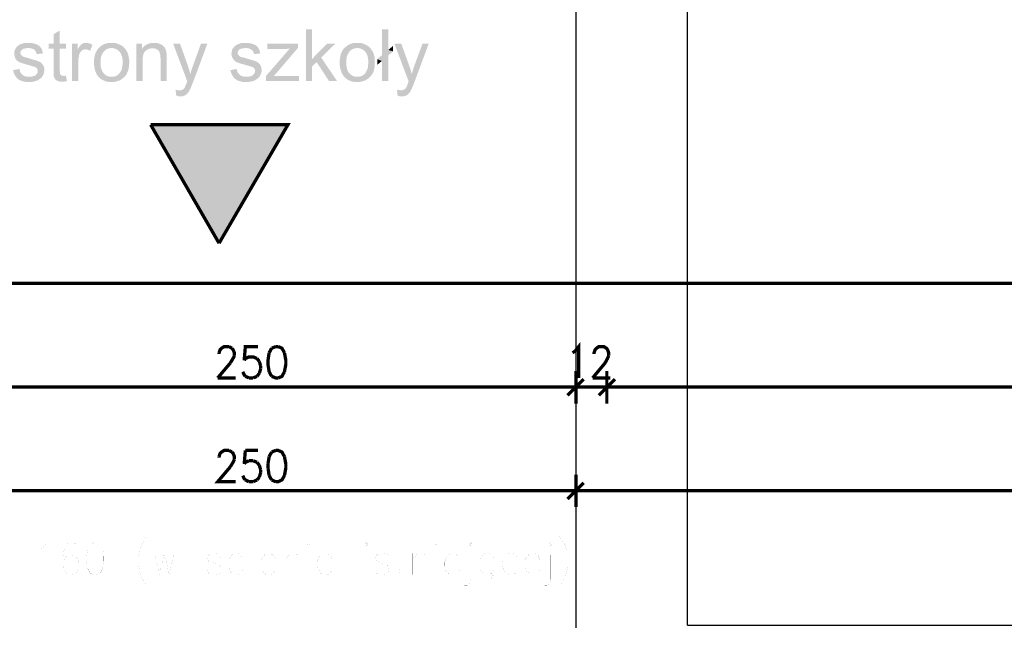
# Model space of a CAD drawing. Header units: millimetres. Extents: x -14047 to 49934, y -21523 to 14989.
# Tile 158 of 201: x 1256 to 1636, y 6980 to 7213. Entities that reach past the tile are written whole.
import ezdxf

# ---------------------------------------------------------------- set-up
doc = ezdxf.new("R2010")
doc.units = ezdxf.units.MM
doc.layers.add('H', color=7, linetype='Continuous')
doc.layers.add('P', color=7, linetype='Continuous')

msp = doc.modelspace()

# ---------------------------------------------------------------- hatches: boundary and pattern name
at = {"layer": 'H', "linetype": 'Continuous'}
for points in [[(1269.277, 7191.73), (1269.277, 7192.17), (1269.187, 7192.7), (1269.187, 7193.32), (1269.187, 7202.314), (1267.337, 7202.314), (1267.337, 7204.254), (1269.187, 7204.254), (1269.187, 7207.868), (1271.572, 7209.278), (1271.572, 7204.254), (1274.041, 7204.254), (1274.041, 7202.314), (1271.572, 7202.314), (1271.572, 7193.845), (1271.657, 7193.23), (1271.657, 7192.7), (1271.747, 7192.525), (1272.012, 7192.085), (1272.186, 7191.995), (1272.541, 7191.905), (1272.981, 7191.82)], [(1366.544, 7189.791), (1366.544, 7209.718), (1368.923, 7209.718), (1368.923, 7198.344), (1370.688, 7197.11), (1368.923, 7195.525), (1368.923, 7189.791)], [(1395.82, 7189.791), (1395.82, 7197.55), (1394.055, 7198.254), (1395.82, 7199.754), (1395.82, 7209.718), (1398.29, 7209.718), (1398.29, 7201.784), (1400.139, 7201.254), (1398.29, 7199.669), (1398.29, 7189.791)], [(1262.663, 7200.194), (1262.573, 7200.639), (1262.398, 7201.079), (1262.133, 7201.519), (1261.868, 7201.784), (1261.428, 7202.139), (1260.988, 7202.314), (1260.548, 7202.399), (1260.018, 7202.489), (1259.488, 7202.579), (1254.729, 7202.579), (1254.994, 7203.019), (1255.344, 7203.284), (1255.699, 7203.549), (1256.049, 7203.814), (1256.404, 7203.989), (1256.934, 7204.164), (1257.199, 7204.254), (1257.723, 7204.429), (1258.168, 7204.429), (1258.608, 7204.519), (1259.138, 7204.519), (1259.313, 7204.519), (1259.843, 7204.519), (1260.373, 7204.519), (1260.898, 7204.429), (1261.343, 7204.344), (1261.783, 7204.254), (1262.223, 7204.079), (1262.838, 7203.899), (1263.283, 7203.634), (1263.723, 7203.369), (1263.988, 7203.019), (1264.253, 7202.754), (1264.518, 7202.399), (1264.692, 7201.959), (1264.867, 7201.519), (1264.957, 7201.079), (1265.132, 7200.459)], [(1276.331, 7189.791), (1276.331, 7204.254), (1278.536, 7204.254), (1278.536, 7202.049), (1281.535, 7202.049), (1281.095, 7201.959), (1280.565, 7201.874), (1280.21, 7201.609), (1279.77, 7201.254), (1279.506, 7200.904), (1279.241, 7200.459), (1279.156, 7200.194), (1279.066, 7199.754), (1278.976, 7199.314), (1278.891, 7198.784), (1278.801, 7198.344), (1278.801, 7197.814), (1278.801, 7197.375), (1278.801, 7189.791)], [(1283.3, 7201.519), (1282.855, 7201.694), (1282.415, 7201.874), (1281.975, 7201.959), (1281.535, 7202.049), (1278.536, 7202.049), (1278.801, 7202.579), (1279.156, 7203.019), (1279.421, 7203.459), (1279.68, 7203.724), (1280.035, 7203.989), (1280.475, 7204.344), (1280.915, 7204.429), (1281.445, 7204.519), (1281.62, 7204.519), (1282.065, 7204.519), (1282.595, 7204.429), (1283.035, 7204.344), (1283.475, 7204.164), (1283.915, 7203.899), (1284.18, 7203.724)], [(1286.65, 7191.38), (1286.385, 7191.645), (1286.12, 7191.995), (1285.855, 7192.35), (1285.68, 7192.79), (1285.505, 7193.14), (1285.325, 7193.585), (1285.15, 7194.025), (1284.975, 7194.995), (1284.885, 7195.525), (1284.795, 7196.05), (1284.795, 7196.58), (1284.795, 7197.55), (1284.795, 7198.079), (1284.885, 7198.609), (1284.975, 7199.139), (1285.06, 7199.579), (1285.24, 7200.109), (1285.325, 7200.459), (1285.505, 7200.904), (1285.77, 7201.344), (1285.945, 7201.694), (1286.21, 7202.049), (1286.475, 7202.399), (1286.74, 7202.664), (1286.999, 7202.929), (1287.354, 7203.194), (1287.794, 7203.549), (1288.149, 7203.724), (1288.589, 7203.989), (1289.029, 7204.164), (1289.469, 7204.254), (1289.914, 7204.429), (1290.439, 7204.429), (1290.884, 7204.519), (1291.409, 7204.519), (1291.589, 7204.519), (1292.119, 7204.519), (1292.559, 7204.519), (1293.089, 7204.429), (1293.529, 7204.344), (1293.969, 7204.164), (1294.408, 7203.989), (1294.848, 7203.814), (1295.203, 7203.634), (1295.643, 7203.369), (1295.998, 7203.109), (1296.348, 7202.754), (1296.438, 7202.579), (1291.589, 7202.579), (1291.059, 7202.489), (1290.619, 7202.399), (1290.174, 7202.314), (1289.734, 7202.139), (1289.384, 7201.874), (1289.029, 7201.609), (1288.679, 7201.254), (1288.234, 7200.814), (1288.059, 7200.459), (1287.884, 7200.109), (1287.709, 7199.669), (1287.529, 7199.224), (1287.444, 7198.784), (1287.354, 7198.254), (1287.354, 7197.73), (1287.354, 7197.11), (1287.354, 7196.405), (1287.354, 7195.875), (1287.444, 7195.345), (1287.529, 7194.82), (1287.709, 7194.375), (1287.794, 7193.935), (1287.969, 7193.585), (1288.234, 7193.23), (1288.414, 7192.965), (1288.854, 7192.525), (1289.204, 7192.17), (1289.649, 7191.905), (1289.999, 7191.73), (1290.439, 7191.555), (1290.969, 7191.465), (1291.409, 7191.465), (1291.589, 7191.465)], [(1301.113, 7189.791), (1301.113, 7204.254), (1303.317, 7204.254), (1303.317, 7202.224), (1305.522, 7201.959), (1305.167, 7201.784), (1304.727, 7201.519), (1304.462, 7201.169), (1304.197, 7200.904), (1304.022, 7200.549), (1303.842, 7200.109), (1303.757, 7199.669), (1303.667, 7199.139), (1303.582, 7198.609), (1303.582, 7197.994), (1303.582, 7189.791)], [(1305.522, 7201.959), (1303.317, 7202.224), (1303.582, 7202.579), (1303.932, 7202.929), (1304.197, 7203.284), (1304.552, 7203.549), (1304.992, 7203.814), (1305.342, 7203.989), (1305.787, 7204.164), (1306.227, 7204.344), (1306.667, 7204.429), (1307.107, 7204.519), (1307.637, 7204.519), (1307.902, 7204.519), (1308.432, 7204.519), (1308.962, 7204.519), (1309.401, 7204.429), (1309.841, 7204.254), (1310.281, 7204.079), (1310.811, 7203.899), (1311.251, 7203.549), (1311.606, 7203.284), (1311.871, 7202.929), (1312.221, 7202.489), (1307.372, 7202.399), (1306.932, 7202.399), (1306.402, 7202.314), (1305.962, 7202.224)], [(1320.775, 7189.701), (1315.311, 7204.254), (1317.955, 7204.254), (1320.95, 7195.875), (1321.13, 7195.345), (1321.215, 7194.905), (1321.395, 7194.465), (1321.57, 7194.025), (1321.835, 7193.055), (1321.92, 7192.615), (1322.01, 7192.525)], [(1321.66, 7186.266), (1317.69, 7186.266), (1318.22, 7186.266), (1318.66, 7186.351), (1319.01, 7186.526), (1319.365, 7186.791), (1319.715, 7187.146), (1319.895, 7187.586), (1320.07, 7187.941), (1320.335, 7188.471), (1320.51, 7189.086), (1320.69, 7189.526), (1320.775, 7189.701), (1322.01, 7192.525), (1322.185, 7193.405), (1322.365, 7193.935), (1322.63, 7194.82), (1322.98, 7195.7), (1326.064, 7204.254), (1328.534, 7204.254), (1323.07, 7189.526), (1322.805, 7188.911), (1322.54, 7188.291), (1322.365, 7187.761), (1322.185, 7187.321), (1322.01, 7186.971), (1321.835, 7186.616)], [(1346.526, 7200.194), (1346.436, 7200.639), (1346.262, 7201.079), (1345.997, 7201.519), (1345.642, 7201.784), (1345.202, 7202.139), (1344.852, 7202.314), (1344.322, 7202.399), (1343.882, 7202.489), (1343.352, 7202.579), (1338.503, 7202.579), (1338.853, 7203.019), (1339.207, 7203.284), (1339.472, 7203.549), (1339.822, 7203.814), (1340.262, 7203.989), (1340.707, 7204.164), (1341.057, 7204.254), (1341.497, 7204.429), (1341.937, 7204.429), (1342.467, 7204.519), (1342.997, 7204.519), (1343.172, 7204.519), (1343.702, 7204.519), (1344.232, 7204.519), (1344.672, 7204.429), (1345.202, 7204.344), (1345.642, 7204.254), (1345.997, 7204.079), (1346.701, 7203.899), (1347.141, 7203.634), (1347.496, 7203.369), (1347.846, 7203.019), (1348.026, 7202.754), (1348.286, 7202.399), (1348.466, 7201.959), (1348.641, 7201.519), (1348.816, 7201.079), (1348.906, 7200.459)], [(1351.641, 7202.224), (1351.641, 7204.254), (1363.454, 7204.254), (1363.454, 7202.579), (1360.28, 7202.314), (1359.755, 7202.314), (1359.225, 7202.224), (1358.785, 7202.224), (1358.255, 7202.224), (1357.81, 7202.224), (1357.55, 7202.224)], [(1375.448, 7189.791), (1370.688, 7197.11), (1368.923, 7198.344), (1374.743, 7204.254), (1377.917, 7204.254), (1372.453, 7198.874), (1378.537, 7189.791)], [(1381.447, 7191.38), (1381.182, 7191.645), (1380.917, 7191.995), (1380.652, 7192.35), (1380.477, 7192.79), (1380.212, 7193.14), (1380.122, 7193.585), (1379.947, 7194.025), (1379.682, 7194.995), (1379.682, 7195.525), (1379.592, 7196.05), (1379.592, 7196.58), (1379.592, 7197.55), (1379.592, 7198.079), (1379.682, 7198.609), (1379.772, 7199.139), (1379.857, 7199.579), (1379.947, 7200.109), (1380.122, 7200.459), (1380.297, 7200.904), (1380.477, 7201.344), (1380.742, 7201.694), (1380.917, 7202.049), (1381.182, 7202.399), (1381.532, 7202.664), (1381.797, 7202.929), (1382.152, 7203.194), (1382.502, 7203.549), (1382.947, 7203.724), (1383.387, 7203.989), (1383.826, 7204.164), (1384.266, 7204.254), (1384.706, 7204.429), (1385.151, 7204.429), (1385.676, 7204.519), (1386.121, 7204.519), (1386.381, 7204.519), (1386.826, 7204.519), (1387.356, 7204.519), (1387.881, 7204.429), (1388.326, 7204.344), (1388.766, 7204.164), (1389.206, 7203.989), (1389.556, 7203.814), (1390.001, 7203.634), (1390.351, 7203.369), (1390.706, 7203.109), (1391.055, 7202.754), (1391.235, 7202.579), (1386.381, 7202.579), (1385.856, 7202.489), (1385.411, 7202.399), (1384.971, 7202.314), (1384.531, 7202.139), (1384.091, 7201.874), (1383.736, 7201.609), (1383.387, 7201.254), (1383.032, 7200.814), (1382.857, 7200.459), (1382.592, 7200.109), (1382.502, 7199.669), (1382.327, 7199.224), (1382.237, 7198.784), (1382.152, 7198.254), (1382.062, 7197.73), (1382.062, 7197.11), (1382.062, 7196.405), (1382.152, 7195.875), (1382.237, 7195.345), (1382.327, 7194.82), (1382.417, 7194.375), (1382.592, 7193.935), (1382.767, 7193.585), (1382.947, 7193.23), (1383.207, 7192.965), (1383.651, 7192.525), (1384.001, 7192.17), (1384.356, 7191.905), (1384.796, 7191.73), (1385.236, 7191.555), (1385.676, 7191.465), (1386.206, 7191.465), (1386.381, 7191.465)], [(1406.138, 7189.701), (1400.669, 7204.254), (1403.314, 7204.254), (1406.313, 7195.875), (1406.488, 7195.345), (1406.663, 7194.905), (1406.753, 7194.465), (1406.928, 7194.025), (1407.193, 7193.055), (1407.373, 7192.615), (1407.373, 7192.525)], [(1407.018, 7186.266), (1403.049, 7186.266), (1403.579, 7186.266), (1404.109, 7186.351), (1404.374, 7186.526), (1404.814, 7186.791), (1405.079, 7187.146), (1405.344, 7187.586), (1405.519, 7187.941), (1405.694, 7188.471), (1405.958, 7189.086), (1406.048, 7189.526), (1406.138, 7189.701), (1407.373, 7192.525), (1407.633, 7193.405), (1407.723, 7193.935), (1408.078, 7194.82), (1408.343, 7195.7), (1411.518, 7204.254), (1413.897, 7204.254), (1408.428, 7189.526), (1408.163, 7188.911), (1407.988, 7188.291), (1407.723, 7187.761), (1407.548, 7187.321), (1407.373, 7186.971), (1407.193, 7186.616), (1407.108, 7186.266)], [(1264.692, 7191.29), (1259.753, 7191.465), (1260.373, 7191.465), (1260.898, 7191.555), (1261.343, 7191.645), (1261.783, 7191.82), (1262.133, 7191.995), (1262.313, 7192.085), (1262.663, 7192.525), (1262.928, 7192.875), (1263.103, 7193.32), (1263.103, 7193.76), (1263.018, 7194.2), (1262.838, 7194.64), (1262.573, 7194.905), (1262.133, 7195.17), (1261.783, 7195.345), (1261.428, 7195.435), (1260.813, 7195.61), (1259.928, 7195.875), (1259.223, 7196.05), (1258.608, 7196.23), (1258.078, 7196.405), (1257.638, 7196.495), (1257.199, 7196.67), (1256.754, 7196.845), (1256.489, 7196.935), (1256.139, 7197.02), (1255.699, 7197.285), (1255.344, 7197.55), (1254.994, 7197.904), (1254.639, 7198.254), (1254.549, 7198.434), (1254.374, 7198.874), (1254.199, 7199.314), (1254.109, 7199.754), (1254.024, 7200.284), (1254.024, 7200.904), (1254.109, 7201.344), (1254.284, 7201.784), (1254.464, 7202.224), (1254.729, 7202.579), (1259.488, 7202.579), (1258.958, 7202.489), (1258.343, 7202.489), (1257.903, 7202.314), (1257.548, 7202.224), (1257.199, 7202.049), (1256.754, 7201.609), (1256.489, 7201.254), (1256.404, 7200.814), (1256.489, 7200.194), (1256.669, 7199.844), (1257.019, 7199.489), (1257.458, 7199.224), (1257.638, 7199.139), (1257.903, 7199.049), (1258.253, 7198.964), (1259.313, 7198.699), (1259.843, 7198.519), (1260.458, 7198.344), (1260.988, 7198.169), (1261.603, 7197.994), (1262.048, 7197.904), (1262.488, 7197.73), (1262.838, 7197.64), (1263.193, 7197.465), (1263.458, 7197.375), (1263.898, 7197.2), (1264.253, 7196.935), (1264.692, 7196.58), (1264.957, 7196.23), (1265.042, 7196.05), (1265.307, 7195.7), (1265.487, 7195.26), (1265.572, 7194.82), (1265.662, 7194.29), (1265.662, 7194.025), (1265.572, 7193.495), (1265.572, 7193.055), (1265.397, 7192.615), (1265.222, 7192.17), (1264.957, 7191.73)], [(1291.589, 7189.441), (1291.059, 7189.441), (1290.529, 7189.441), (1290.089, 7189.526), (1289.649, 7189.616), (1289.119, 7189.791), (1288.764, 7189.966), (1288.324, 7190.146), (1287.884, 7190.321), (1287.529, 7190.585), (1287.179, 7190.85), (1286.825, 7191.2), (1286.65, 7191.38), (1291.589, 7191.465), (1292.029, 7191.465), (1292.559, 7191.555), (1292.999, 7191.645), (1293.439, 7191.82), (1293.794, 7192.085), (1294.144, 7192.35), (1294.498, 7192.7), (1294.848, 7193.14), (1295.113, 7193.495), (1295.293, 7193.845), (1295.468, 7194.29), (1295.553, 7194.73), (1295.643, 7195.17), (1295.733, 7195.7), (1295.818, 7196.23), (1295.818, 7196.845), (1295.818, 7197.02), (1295.818, 7197.64), (1295.818, 7198.169), (1295.733, 7198.699), (1295.643, 7199.139), (1295.468, 7199.579), (1295.293, 7200.019), (1295.113, 7200.459), (1294.938, 7200.814), (1294.673, 7201.079), (1294.319, 7201.519), (1293.879, 7201.784), (1293.529, 7202.049), (1293.089, 7202.224), (1292.644, 7202.399), (1292.204, 7202.489), (1291.764, 7202.579), (1296.438, 7202.579), (1296.788, 7202.314), (1297.053, 7201.959), (1297.493, 7201.169), (1297.673, 7200.814), (1297.848, 7200.374), (1298.023, 7199.934), (1298.113, 7199.489), (1298.203, 7198.964), (1298.288, 7198.434), (1298.378, 7197.904), (1298.378, 7197.375), (1298.378, 7196.58), (1298.288, 7196.05), (1298.288, 7195.525), (1298.203, 7194.995), (1298.113, 7194.555), (1298.023, 7194.11), (1297.938, 7193.67), (1297.758, 7193.32), (1297.583, 7192.965), (1297.318, 7192.35), (1297.053, 7191.995), (1296.703, 7191.645), (1296.348, 7191.29), (1295.998, 7190.935), (1295.643, 7190.67), (1295.293, 7190.41), (1295.113, 7190.321), (1294.673, 7190.056), (1294.234, 7189.881), (1293.794, 7189.791), (1293.349, 7189.616), (1292.824, 7189.526), (1292.379, 7189.441), (1291.854, 7189.441)], [(1310.456, 7189.791), (1310.456, 7198.609), (1310.371, 7199.139), (1310.371, 7199.669), (1310.281, 7200.194), (1310.191, 7200.549), (1310.106, 7200.814), (1309.931, 7201.254), (1309.666, 7201.609), (1309.222, 7201.874), (1308.697, 7202.224), (1308.252, 7202.314), (1307.812, 7202.399), (1307.372, 7202.399), (1312.221, 7202.489), (1312.396, 7202.049), (1312.576, 7201.609), (1312.751, 7201.079), (1312.751, 7200.724), (1312.841, 7200.284), (1312.841, 7199.844), (1312.841, 7199.224), (1312.841, 7189.791)], [(1348.466, 7191.29), (1343.617, 7191.465), (1344.142, 7191.465), (1344.672, 7191.555), (1345.202, 7191.645), (1345.557, 7191.82), (1345.907, 7191.995), (1346.087, 7192.085), (1346.436, 7192.525), (1346.701, 7192.875), (1346.876, 7193.32), (1346.966, 7193.76), (1346.876, 7194.2), (1346.701, 7194.64), (1346.347, 7194.905), (1346.172, 7195.08), (1345.997, 7195.17), (1345.642, 7195.345), (1345.202, 7195.435), (1344.672, 7195.61), (1343.702, 7195.875), (1343.087, 7196.05), (1342.467, 7196.23), (1341.937, 7196.405), (1341.412, 7196.495), (1340.967, 7196.67), (1340.617, 7196.845), (1340.262, 7196.935), (1339.997, 7197.02), (1339.472, 7197.285), (1339.117, 7197.55), (1338.763, 7197.904), (1338.503, 7198.254), (1338.413, 7198.434), (1338.148, 7198.874), (1337.973, 7199.314), (1337.883, 7199.754), (1337.793, 7200.284), (1337.883, 7200.904), (1337.973, 7201.344), (1338.058, 7201.784), (1338.238, 7202.224), (1338.503, 7202.579), (1343.352, 7202.579), (1342.732, 7202.489), (1342.202, 7202.489), (1341.762, 7202.314), (1341.322, 7202.224), (1340.967, 7202.049), (1340.527, 7201.609), (1340.352, 7201.254), (1340.177, 7200.814), (1340.262, 7200.194), (1340.527, 7199.844), (1340.792, 7199.489), (1341.232, 7199.224), (1341.412, 7199.139), (1341.677, 7199.049), (1342.027, 7198.964), (1343.172, 7198.699), (1343.617, 7198.519), (1344.232, 7198.344), (1344.852, 7198.169), (1345.377, 7197.994), (1345.822, 7197.904), (1346.262, 7197.73), (1346.701, 7197.64), (1347.056, 7197.465), (1347.231, 7197.375), (1347.671, 7197.2), (1348.111, 7196.935), (1348.466, 7196.58), (1348.731, 7196.23), (1348.906, 7196.05), (1349.081, 7195.7), (1349.261, 7195.26), (1349.346, 7194.82), (1349.436, 7194.29), (1349.436, 7194.025), (1349.436, 7193.495), (1349.346, 7193.055), (1349.171, 7192.615), (1348.996, 7192.17), (1348.731, 7191.73)], [(1351.111, 7189.791), (1351.111, 7191.73), (1360.28, 7202.314), (1363.454, 7202.579), (1355.61, 7193.405), (1354.11, 7191.73)], [(1386.381, 7189.441), (1385.856, 7189.441), (1385.326, 7189.441), (1384.796, 7189.526), (1384.356, 7189.616), (1383.916, 7189.791), (1383.472, 7189.966), (1383.032, 7190.146), (1382.682, 7190.321), (1382.327, 7190.585), (1381.977, 7190.85), (1381.622, 7191.2), (1381.447, 7191.38), (1386.381, 7191.465), (1386.826, 7191.465), (1387.266, 7191.555), (1387.706, 7191.645), (1388.146, 7191.82), (1388.586, 7192.085), (1388.941, 7192.35), (1389.296, 7192.7), (1389.646, 7193.14), (1389.821, 7193.495), (1390.001, 7193.845), (1390.176, 7194.29), (1390.351, 7194.73), (1390.441, 7195.17), (1390.531, 7195.7), (1390.531, 7196.23), (1390.616, 7196.845), (1390.616, 7197.02), (1390.616, 7197.64), (1390.531, 7198.169), (1390.441, 7198.699), (1390.351, 7199.139), (1390.266, 7199.579), (1390.086, 7200.019), (1389.911, 7200.459), (1389.646, 7200.814), (1389.381, 7201.079), (1389.031, 7201.519), (1388.676, 7201.784), (1388.236, 7202.049), (1387.881, 7202.224), (1387.441, 7202.399), (1387.001, 7202.489), (1386.471, 7202.579), (1391.235, 7202.579), (1391.5, 7202.314), (1391.76, 7201.959), (1392.29, 7201.169), (1392.47, 7200.814), (1392.645, 7200.374), (1392.73, 7199.934), (1392.91, 7199.489), (1392.995, 7198.964), (1393.085, 7198.434), (1393.085, 7197.904), (1393.085, 7197.375), (1393.085, 7196.58), (1393.085, 7196.05), (1392.995, 7195.525), (1392.995, 7194.995), (1392.91, 7194.555), (1392.82, 7194.11), (1392.645, 7193.67), (1392.555, 7193.32), (1392.38, 7192.965), (1392.025, 7192.35), (1391.76, 7191.995), (1391.5, 7191.645), (1391.145, 7191.29), (1390.791, 7190.935), (1390.441, 7190.67), (1390.001, 7190.41), (1389.821, 7190.321), (1389.381, 7190.056), (1388.941, 7189.881), (1388.501, 7189.791), (1388.061, 7189.616), (1387.616, 7189.526), (1387.091, 7189.441), (1386.646, 7189.441)], [(1400.139, 7201.254), (1398.29, 7201.784), (1400.139, 7203.369)], [(1394.055, 7196.05), (1394.055, 7198.254), (1395.82, 7197.55)], [(1259.843, 7189.441), (1259.223, 7189.441), (1258.693, 7189.441), (1258.168, 7189.526), (1257.638, 7189.616), (1257.199, 7189.791), (1256.754, 7189.881), (1256.404, 7190.056), (1255.964, 7190.231), (1255.699, 7190.495), (1255.519, 7190.585), (1255.169, 7190.85), (1254.904, 7191.2), (1254.549, 7191.555), (1254.374, 7191.995), (1254.109, 7192.35), (1253.934, 7192.79), (1253.759, 7193.32), (1253.669, 7193.845), (1253.579, 7194.025), (1256.049, 7194.465), (1256.139, 7193.935), (1256.314, 7193.495), (1256.489, 7193.055), (1256.754, 7192.7), (1257.019, 7192.35), (1257.548, 7191.995), (1257.903, 7191.73), (1258.343, 7191.645), (1258.783, 7191.555), (1259.313, 7191.465), (1259.753, 7191.465), (1264.692, 7191.29), (1264.338, 7190.935), (1263.988, 7190.67), (1263.548, 7190.41), (1263.193, 7190.146), (1262.838, 7189.966), (1262.398, 7189.881), (1261.958, 7189.701), (1261.518, 7189.616), (1261.078, 7189.526), (1260.548, 7189.441), (1260.018, 7189.441)], [(1343.617, 7189.441), (1342.997, 7189.441), (1342.467, 7189.441), (1341.937, 7189.526), (1341.497, 7189.616), (1340.967, 7189.791), (1340.617, 7189.881), (1340.177, 7190.056), (1339.822, 7190.231), (1339.472, 7190.495), (1339.292, 7190.585), (1338.943, 7190.85), (1338.678, 7191.2), (1338.413, 7191.555), (1338.148, 7191.995), (1337.973, 7192.35), (1337.793, 7192.79), (1337.618, 7193.32), (1337.443, 7193.845), (1337.443, 7194.025), (1339.822, 7194.465), (1339.912, 7193.935), (1340.087, 7193.495), (1340.262, 7193.055), (1340.527, 7192.7), (1340.882, 7192.35), (1341.322, 7191.995), (1341.762, 7191.73), (1342.117, 7191.645), (1342.647, 7191.555), (1343.172, 7191.465), (1343.617, 7191.465), (1348.466, 7191.29), (1348.111, 7190.935), (1347.761, 7190.67), (1347.406, 7190.41), (1346.966, 7190.146), (1346.701, 7189.966), (1346.262, 7189.881), (1345.822, 7189.701), (1345.377, 7189.616), (1344.852, 7189.526), (1344.407, 7189.441), (1343.882, 7189.441)], [(1272.541, 7189.526), (1272.012, 7189.526), (1271.482, 7189.616), (1271.042, 7189.791), (1270.687, 7189.881), (1270.072, 7190.231), (1269.807, 7190.585), (1269.542, 7191.025), (1269.367, 7191.38), (1269.277, 7191.73), (1272.981, 7191.82), (1273.421, 7191.82), (1273.951, 7191.905), (1274.391, 7189.791), (1273.951, 7189.701), (1273.421, 7189.616), (1272.981, 7189.526)], [(1351.111, 7189.791), (1354.11, 7191.73), (1354.635, 7191.73), (1355.08, 7191.82), (1356.135, 7191.82), (1356.58, 7191.82), (1363.899, 7191.82), (1363.899, 7189.791)], [(1318.13, 7183.881), (1317.69, 7183.881), (1317.25, 7183.971), (1316.72, 7184.146), (1316.541, 7184.146), (1316.281, 7186.441), (1316.805, 7186.351), (1317.25, 7186.266), (1317.69, 7186.266), (1321.66, 7186.266), (1321.395, 7185.736), (1321.04, 7185.296), (1320.775, 7184.941), (1320.425, 7184.676), (1320.16, 7184.411), (1319.715, 7184.236), (1319.275, 7184.061), (1318.835, 7183.881), (1318.395, 7183.881)], [(1403.489, 7183.881), (1403.049, 7183.881), (1402.609, 7183.971), (1402.079, 7184.146), (1401.904, 7184.146), (1401.639, 7186.441), (1402.169, 7186.351), (1402.699, 7186.266), (1403.049, 7186.266), (1407.018, 7186.266), (1406.753, 7185.736), (1406.488, 7185.296), (1406.138, 7184.941), (1405.874, 7184.676), (1405.519, 7184.411), (1405.169, 7184.236), (1404.724, 7184.061), (1404.284, 7183.881), (1403.754, 7183.881)], [(1333.033, 7127.179), (1306.757, 7172.948), (1359.575, 7172.948)]]:
    msp.add_hatch(color=256, dxfattribs=at).paths.add_polyline_path(points)

# ---------------------------------------------------------------- linework, layer by layer
at = {"layer": 'P'}
for points, const_width in [([(1470.685, 7332.821), (1470.685, 7328.857), (1513.629, 7328.857), (1513.629, 6979.919)], 0.475), ([(1470.685, 7328.857), (1470.685, 6978.859)], 0.475), ([(1306.667, 7172.948), (1333.033, 7127.269)], 1.27), ([(1333.033, 7127.269), (1359.575, 7172.948), (1306.667, 7172.948)], 1.27), ([(2125.707, 7111.836), (1209.58, 7111.836)], 1.27), ([(1333.033, 7085.03), (1333.473, 7086.265), (1334.003, 7086.794), (1334.973, 7087.409), (1336.823, 7087.409)], 1.27), ([(1336.823, 7087.409), (1337.973, 7086.794)], 1.27), ([(1337.973, 7086.794), (1338.413, 7086.265), (1338.943, 7085.03), (1338.943, 7083.885)], 1.27), ([(1348.111, 7087.409), (1343.172, 7087.409), (1342.732, 7082.12)], 1.27), ([(1353.316, 7086.794), (1352.346, 7085.03)], 1.27), ([(1354.9, 7087.409), (1353.316, 7086.794)], 1.27), ([(1355.87, 7087.409), (1354.9, 7087.409)], 1.27), ([(1358.255, 7085.03), (1357.285, 7086.794), (1355.87, 7087.409)], 1.27), ([(1469.365, 7085.03), (1470.335, 7085.65), (1471.745, 7087.409), (1471.745, 7075.331)], 1.27), ([(1477.654, 7084.5), (1477.654, 7085.03), (1478.094, 7086.265), (1478.624, 7086.794), (1479.504, 7087.409), (1481.443, 7087.409), (1482.413, 7086.794), (1482.853, 7086.265), (1483.298, 7085.03), (1483.298, 7083.885)], 1.27), ([(1333.033, 7084.5), (1333.033, 7085.03)], 1.27), ([(1338.413, 7082.825), (1337.353, 7081.06)], 1.27), ([(1338.943, 7083.885), (1338.413, 7082.825)], 1.27), ([(1342.732, 7082.12), (1343.172, 7082.825), (1344.587, 7083.445), (1346.172, 7083.445), (1347.671, 7082.825)], 1.27), ([(1347.671, 7082.825), (1348.551, 7081.68)], 1.27), ([(1352.346, 7085.03), (1351.906, 7082.12), (1351.906, 7080.535), (1352.346, 7077.711)], 1.27), ([(1358.255, 7077.711), (1358.785, 7080.535), (1358.785, 7082.12), (1358.255, 7085.03)], 1.27), ([(1483.298, 7083.885), (1482.853, 7082.825), (1481.883, 7081.06), (1477.124, 7075.331)], 1.27), ([(1337.353, 7081.06), (1332.503, 7075.331)], 1.27), ([(1348.551, 7081.68), (1349.081, 7079.915)], 1.27), ([(1349.081, 7078.855), (1348.551, 7077.096)], 1.27), ([(1349.081, 7079.915), (1349.081, 7078.855)], 1.27), ([(1470.685, 7065.452), (1470.685, 7078.066)], 1.27), ([(1470.685, 7065.452), (1470.685, 7078.066)], 1.27), ([(1482.593, 7078.066), (1482.593, 7065.452)], 1.27), ([(1482.593, 7078.066), (1482.593, 7065.452)], 1.27), ([(1332.503, 7075.331), (1339.382, 7075.331)], 1.27), ([(1343.172, 7075.946), (1342.732, 7076.476), (1342.202, 7077.711)], 1.27), ([(1344.587, 7075.331), (1343.172, 7075.946)], 1.27), ([(1346.172, 7075.331), (1344.587, 7075.331)], 1.27), ([(1347.671, 7075.946), (1346.172, 7075.331)], 1.27), ([(1348.551, 7077.096), (1347.671, 7075.946)], 1.27), ([(1352.346, 7077.711), (1353.316, 7075.946)], 1.27), ([(1353.316, 7075.946), (1354.9, 7075.331), (1355.87, 7075.331)], 1.27), ([(1355.87, 7075.331), (1357.285, 7075.946), (1358.255, 7077.711)], 1.27), ([(1467.425, 7068.627), (1473.684, 7074.891)], 1.27), ([(1467.425, 7068.627), (1473.684, 7074.891)], 1.27), ([(1477.124, 7075.331), (1484.003, 7075.331)], 1.27), ([(1485.768, 7074.891), (1479.504, 7068.627)], 1.27), ([(1485.768, 7074.891), (1479.504, 7068.627)], 1.27), ([(1221.568, 7071.801), (1469.715, 7071.801)], 1.27), ([(1468.395, 7071.801), (1472.889, 7071.801)], 1.27), ([(1468.395, 7071.801), (1472.889, 7071.801)], 1.27), ([(1469.715, 7071.801), (1468.92, 7071.801)], 1.27), ([(1470.685, 7071.801), (1482.593, 7071.801)], 1.27), ([(1484.793, 7071.801), (1480.298, 7071.801)], 1.27), ([(1484.793, 7071.801), (1480.298, 7071.801)], 1.27), ([(1483.473, 7071.801), (2113.623, 7071.801)], 1.27), ([(1483.473, 7071.801), (1484.443, 7071.801)], 1.27), ([(1333.033, 7044.995), (1333.473, 7046.32), (1334.003, 7046.76), (1334.973, 7047.375), (1336.823, 7047.375)], 1.27), ([(1333.033, 7044.555), (1333.033, 7044.995)], 1.27), ([(1336.823, 7047.375), (1337.973, 7046.76)], 1.27), ([(1337.973, 7046.76), (1338.413, 7046.32), (1338.943, 7044.995), (1338.943, 7043.935)], 1.27), ([(1338.943, 7043.935), (1338.413, 7042.79)], 1.27), ([(1343.172, 7047.375), (1342.732, 7042.175)], 1.27), ([(1348.111, 7047.375), (1343.172, 7047.375)], 1.27), ([(1352.346, 7044.995), (1351.906, 7042.175)], 1.27), ([(1353.316, 7046.76), (1352.346, 7044.995)], 1.27), ([(1354.9, 7047.375), (1353.316, 7046.76)], 1.27), ([(1358.255, 7044.995), (1357.285, 7046.76), (1355.87, 7047.375), (1354.9, 7047.375)], 1.27), ([(1358.255, 7037.676), (1358.785, 7040.586), (1358.785, 7042.175), (1358.255, 7044.995)], 1.27), ([(1337.353, 7041.026), (1332.503, 7035.296), (1339.382, 7035.296)], 1.27), ([(1338.413, 7042.79), (1337.353, 7041.026)], 1.27), ([(1342.732, 7042.175), (1343.172, 7042.79), (1344.587, 7043.41)], 1.27), ([(1344.587, 7043.41), (1346.172, 7043.41)], 1.27), ([(1346.172, 7043.41), (1347.671, 7042.79)], 1.27), ([(1347.671, 7042.79), (1348.551, 7041.646)], 1.27), ([(1348.551, 7041.646), (1349.081, 7039.971)], 1.27), ([(1351.906, 7042.175), (1351.906, 7040.586)], 1.27), ([(1351.906, 7040.586), (1352.346, 7037.676)], 1.27), ([(1343.172, 7036.001), (1342.732, 7036.441), (1342.202, 7037.676)], 1.27), ([(1348.551, 7037.061), (1347.671, 7036.001)], 1.27), ([(1349.081, 7038.821), (1348.551, 7037.061)], 1.27), ([(1349.081, 7039.971), (1349.081, 7038.821)], 1.27), ([(1352.346, 7037.676), (1353.316, 7036.001)], 1.27), ([(1354.9, 7035.296), (1355.87, 7035.296), (1357.285, 7036.001), (1358.255, 7037.676)], 1.27), ([(1470.685, 7025.508), (1470.685, 7038.031)], 1.27), ([(1470.685, 7038.031), (1470.685, 7025.508)], 1.27), ([(1344.587, 7035.296), (1343.172, 7036.001)], 1.27), ([(1346.172, 7035.296), (1344.587, 7035.296)], 1.27), ([(1347.671, 7036.001), (1346.172, 7035.296)], 1.27), ([(1353.316, 7036.001), (1354.9, 7035.296)], 1.27), ([(1467.425, 7028.682), (1473.684, 7034.856)], 1.27), ([(1473.684, 7034.856), (1467.425, 7028.682)], 1.27), ([(1469.715, 7031.857), (1221.568, 7031.857)], 1.27), ([(1468.395, 7031.857), (1472.889, 7031.857)], 1.27), ([(1472.889, 7031.857), (1468.395, 7031.857)], 1.27), ([(2157.627, 7031.857), (1471.39, 7031.857)], 1.27), ([(1305.257, 7014.219), (1304.287, 7013.074), (1303.317, 7011.4), (1302.432, 7009.015), (1301.902, 7005.93), (1301.902, 7003.551), (1302.432, 7000.551), (1303.317, 6998.171), (1304.287, 6996.407), (1305.257, 6995.172)], 0.015), ([(1464.336, 7014.219), (1465.221, 7013.074), (1466.19, 7011.4), (1467.16, 7009.015), (1467.6, 7005.93), (1467.6, 7003.551), (1467.16, 7000.551), (1466.19, 6998.171), (1465.221, 6996.407), (1464.336, 6995.172)], 0.015), ([(1254.284, 6999.491), (1254.284, 7011.84), (1260.458, 7011.84)], 0.015), ([(1264.338, 7009.46), (1265.222, 7010.075), (1266.722, 7011.84), (1266.722, 6999.491)], 0.015), ([(1278.626, 7010.075), (1278.096, 7011.4), (1276.686, 7011.84), (1275.716, 7011.84), (1274.301, 7011.4), (1273.331, 7009.46), (1272.891, 7006.635), (1272.891, 7003.551), (1273.331, 7001.171), (1274.301, 6999.936), (1275.716, 6999.491), (1276.246, 6999.491), (1277.656, 6999.936), (1278.626, 7001.171), (1279.066, 7002.931), (1279.066, 7003.551), (1278.626, 7005.315), (1277.656, 7006.635), (1276.246, 7007.075), (1275.716, 7007.075), (1274.301, 7006.635), (1273.331, 7005.315), (1272.891, 7003.551)], 0.015), ([(1284.795, 7011.84), (1283.385, 7011.4), (1282.415, 7009.46), (1281.885, 7006.635), (1281.885, 7004.695), (1282.415, 7001.876), (1283.385, 6999.936), (1284.795, 6999.491), (1285.77, 6999.491), (1287.179, 6999.936), (1288.149, 7001.876), (1288.589, 7004.695), (1288.589, 7006.635), (1288.149, 7009.46), (1287.179, 7011.4), (1285.77, 7011.84), (1284.795, 7011.84)], 0.015), ([(1345.292, 7011.4), (1345.732, 7010.695), (1346.172, 7011.4), (1345.732, 7011.84), (1345.292, 7011.4)], 0.015), ([(1367.159, 7011.4), (1367.599, 7010.695), (1368.129, 7011.4), (1367.599, 7011.84), (1367.159, 7011.4)], 0.015), ([(1389.556, 7011.4), (1390.001, 7010.695), (1390.531, 7011.4), (1390.001, 7011.84), (1389.556, 7011.4)], 0.015), ([(1402.434, 7011.84), (1402.434, 7001.876), (1402.874, 6999.936), (1403.844, 6999.491), (1404.814, 6999.491)], 0.015), ([(1416.187, 7011.4), (1416.717, 7010.695), (1417.157, 7011.4), (1416.717, 7011.84), (1416.187, 7011.4)], 0.015), ([(1429.505, 7011.4), (1430.035, 7010.695), (1430.475, 7011.4), (1430.035, 7011.84), (1429.505, 7011.4)], 0.015), ([(1460.456, 7011.4), (1460.986, 7010.695), (1461.426, 7011.4), (1460.986, 7011.84), (1460.456, 7011.4)], 0.015), ([(1308.077, 7007.695), (1310.016, 6999.491), (1311.956, 7007.695), (1313.811, 6999.491), (1315.751, 7007.695)], 0.015), ([(1333.828, 7005.93), (1333.388, 7007.075), (1331.888, 7007.695), (1330.474, 7007.695), (1329.064, 7007.075), (1328.534, 7005.93), (1329.064, 7004.695), (1330.034, 7004.256), (1332.413, 7003.551), (1333.388, 7002.931), (1333.828, 7001.876), (1333.828, 7001.171), (1333.388, 6999.936), (1331.888, 6999.491), (1330.474, 6999.491), (1329.064, 6999.936), (1328.534, 7001.171)], 0.015), ([(1330.474, 7009.015), (1331.888, 7010.075)], 0.015), ([(1342.382, 7005.93), (1341.412, 7007.075), (1340.442, 7007.695), (1339.027, 7007.695), (1338.148, 7007.075), (1337.178, 7005.93), (1336.648, 7004.256), (1336.648, 7002.931), (1337.178, 7001.171), (1338.148, 6999.936), (1339.027, 6999.491), (1340.442, 6999.491), (1341.412, 6999.936), (1342.382, 7001.171)], 0.015), ([(1345.732, 7007.075), (1345.732, 6999.491)], 0.015), ([(1354.815, 7005.93), (1353.846, 7007.075), (1352.876, 7007.695), (1351.461, 7007.695), (1350.491, 7007.075), (1349.521, 7005.93), (1349.081, 7004.256), (1349.081, 7002.931), (1349.521, 7001.171), (1350.491, 6999.936), (1351.461, 6999.491), (1352.876, 6999.491), (1353.846, 6999.936), (1354.815, 7001.171)], 0.015), ([(1354.815, 7007.695), (1354.815, 6999.491)], 0.015), ([(1358.605, 7007.695), (1358.605, 6999.491)], 0.015), ([(1358.605, 7005.315), (1360.015, 7007.075), (1360.985, 7007.695), (1362.399, 7007.695), (1363.369, 7007.075), (1363.809, 7005.315), (1363.809, 6999.491)], 0.015), ([(1367.599, 7007.075), (1367.599, 6999.491)], 0.015), ([(1370.953, 7004.256), (1376.682, 7004.256), (1376.682, 7005.315), (1376.153, 7006.635), (1375.713, 7007.075), (1374.743, 7007.695), (1373.333, 7007.695), (1372.363, 7007.075), (1371.483, 7005.93), (1370.953, 7004.256), (1370.953, 7002.931), (1371.483, 7001.171), (1372.363, 6999.936), (1373.333, 6999.491), (1374.743, 6999.491), (1375.713, 6999.936), (1376.682, 7001.171)], 0.015), ([(1390.001, 7007.075), (1390.001, 6999.491)], 0.015), ([(1398.554, 7005.93), (1398.11, 7007.075), (1396.7, 7007.695), (1395.29, 7007.695), (1393.79, 7007.075), (1393.35, 7005.93), (1393.79, 7004.695), (1394.76, 7004.256), (1397.14, 7003.551), (1398.11, 7002.931), (1398.554, 7001.876), (1398.554, 7001.171), (1398.11, 6999.936), (1396.7, 6999.491), (1395.29, 6999.491), (1393.79, 6999.936), (1393.35, 7001.171)], 0.015), ([(1400.934, 7007.695), (1404.284, 7007.695)], 0.015), ([(1407.633, 7007.695), (1407.633, 6999.491)], 0.015), ([(1407.633, 7005.315), (1409.048, 7007.075), (1410.018, 7007.695), (1411.428, 7007.695), (1412.398, 7007.075), (1412.838, 7005.315), (1412.838, 6999.491)], 0.015), ([(1416.717, 7007.075), (1416.717, 6999.491)], 0.015), ([(1419.982, 7004.256), (1425.711, 7004.256), (1425.711, 7005.315), (1425.271, 7006.635), (1424.741, 7007.075), (1423.771, 7007.695), (1422.361, 7007.695), (1421.481, 7007.075), (1420.512, 7005.93), (1419.982, 7004.256), (1419.982, 7002.931), (1420.512, 7001.171), (1421.481, 6999.936), (1422.361, 6999.491), (1423.771, 6999.491), (1424.741, 6999.936), (1425.711, 7001.171)], 0.015), ([(1430.035, 7007.075), (1430.035, 6997.551), (1429.505, 6995.792), (1428.625, 6995.172), (1427.651, 6995.172)], 0.015), ([(1439.029, 7005.93), (1438.149, 7007.075), (1437.174, 7007.695), (1435.679, 7007.695), (1434.795, 7007.075), (1433.825, 7005.93), (1433.385, 7004.256), (1433.385, 7002.931), (1433.825, 7001.171), (1434.795, 6999.936), (1435.679, 6999.491), (1437.174, 6999.491), (1438.149, 6999.936), (1439.029, 7001.171)], 0.015), ([(1439.029, 7007.695), (1439.029, 6999.491)], 0.015), ([(1448.113, 7005.93), (1447.143, 7007.075), (1446.173, 7007.695), (1444.758, 7007.695), (1443.788, 7007.075), (1442.909, 7005.93), (1442.379, 7004.256), (1442.379, 7002.931), (1442.909, 7001.171), (1443.788, 6999.936), (1444.758, 6999.491), (1446.173, 6999.491), (1447.143, 6999.936), (1448.113, 7001.171)], 0.015), ([(1450.932, 7004.256), (1456.667, 7004.256), (1456.667, 7005.315), (1456.222, 7006.635), (1455.697, 7007.075), (1454.812, 7007.695), (1453.312, 7007.695), (1452.432, 7007.075), (1451.462, 7005.93), (1450.932, 7004.256), (1450.932, 7002.931), (1451.462, 7001.171), (1452.432, 6999.936), (1453.312, 6999.491), (1454.812, 6999.491), (1455.697, 6999.936), (1456.667, 7001.171)], 0.015), ([(1460.986, 7007.075), (1460.986, 6997.551), (1460.456, 6995.792), (1459.486, 6995.172), (1458.606, 6995.172)], 0.015), ([(1254.284, 7005.93), (1258.078, 7005.93)], 0.015), ([(1254.284, 6999.491), (1260.458, 6999.491)], 0.015), ([(1439.029, 6999.316), (1438.409, 6999.141), (1438.149, 6998.521), (1437.969, 6997.906), (1438.149, 6997.111), (1438.589, 6996.582), (1439.029, 6996.407)], 0.015), ([(1439.029, 6999.316), (1438.409, 6999.141), (1438.149, 6998.521), (1437.969, 6997.906), (1438.149, 6997.111), (1438.589, 6996.582), (1439.029, 6996.407)], 0.015), ([(1513.629, 6979.919), (2085.582, 6979.919)], 0.475)]:
    msp.add_lwpolyline(points, dxfattribs=dict(at, const_width=const_width))

doc.saveas('drawing.dxf')
